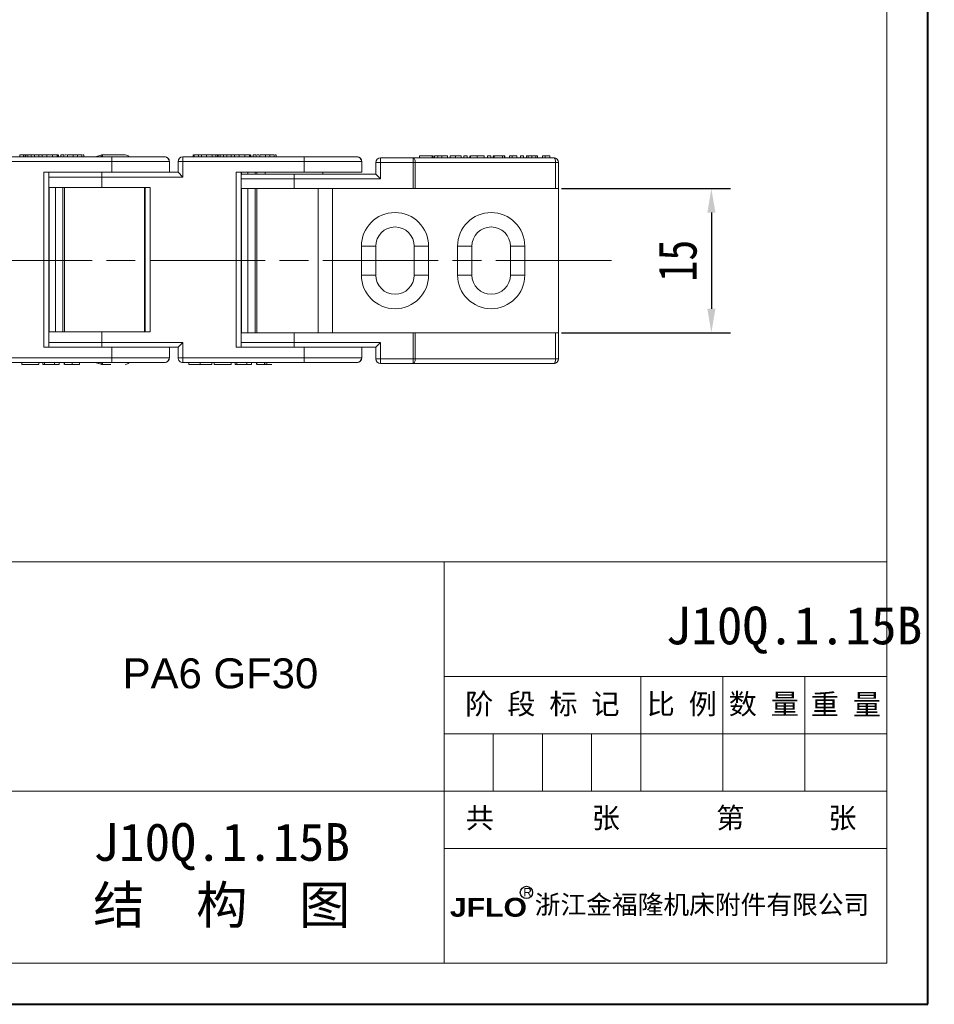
# Model space of a CAD drawing. Header units: millimetres. Extents: x 3186 to 3545, y -371 to -118.
# Tile 11 of 27: x 3450 to 3545, y -371 to -269. Entities that reach past the tile are written whole.
import ezdxf

# ---------------------------------------------------------------- set-up
doc = ezdxf.new("R2010")
doc.units = ezdxf.units.MM
for name, pattern in [('ACAD_ISO08W100', [36, 24, -3, 6, -3]), ('CENTER', [0.6, 0.375, -0.075, 0.075, -0.075]), ('CENTER2', [28.575, 19.05, -3.175, 3.175, -3.175])]:
    doc.linetypes.add(name, pattern=pattern)
for name, color, linetype, lineweight in [('中心线', 1, 'CENTER', 25), ('标注', 1, 'Continuous', 13), ('标注线', 7, 'Continuous', 15)]:
    doc.layers.add(name, color=color, linetype=linetype, lineweight=lineweight)
doc.styles.get("Standard").update_dxf_attribs({"font": '仿宋_GB2312.ttf', "width": 0.8})
doc.styles.add('样式 6', font='仿宋_GB2312.ttf')
doc.dimstyles.new('副本ISO-10', dxfattribs={"dimtxt": 4, "dimasz": 2.5, "dimexe": 2, "dimexo": 0.625, "dimgap": 1.5, "dimtad": 1, "dimdsep": 46, "dimtxsty": 'Standard', "dimcen": 2.5, "dimadec": 0, "dimazin": 0, "dimtfac": 1, "dimtmove": 0, "dimatfit": 3, "dimfxl": 0, "dimarcsym": 0})

# ---------------------------------------------------------------- blocks, each defined once
blk = doc.blocks.new('*D150')
at = {"color": 0, "lineweight": -2}
for p, q in [((3506.07, -286.39), (3523.64, -286.39)), ((3521.64, -288.89), (3521.64, -298.89)), ((3506.07, -301.39), (3523.64, -301.39))]:
    blk.add_line(p, q, dxfattribs=at)
at = {"color": 0, "lineweight": 9}
for points in [[(3521.22, -288.89), (3522.06, -288.89), (3521.64, -286.39)], [(3521.22, -298.89), (3522.06, -298.89), (3521.64, -301.39)]]:
    blk.add_solid(points, dxfattribs=at)
at = {"layer": 'Defpoints', "color": 0, "lineweight": 9}
for p in [(3505.44, -286.39), (3505.44, -301.39), (3521.64, -301.39)]:
    blk.add_point(p, dxfattribs=at)
at = {"color": 0, "lineweight": 9, "insert": (3518.14, -293.89), "char_height": 4, "attachment_point": 5, "rotation": 90}
blk.add_mtext('15', dxfattribs=at)

msp = doc.modelspace()

# ---------------------------------------------------------------- linework, layer by layer
at = {"color": 7, "lineweight": 40}
for p, q in [((3544.149, -371.251), (3544.149, -117.993)), ((3186.007, -371.251), (3544.149, -371.251))]:
    msp.add_line(p, q, dxfattribs=at)
at = {"color": 7, "lineweight": 13}
for p, q in [((3539.886, -366.987), (3539.886, -122.257)), ((3348.864, -325.204), (3539.886, -325.204)), ((3386.396, -366.987), (3539.886, -366.987))]:
    msp.add_line(p, q, dxfattribs=at)
at = {"color": 7, "linetype": 'Continuous', "lineweight": 15}
for p, q in [((3446.679, -283.087), (3459.3, -283.087)), ((3446.679, -283.587), (3459.3, -283.587)), ((3449.719, -283.087), (3449.719, -282.887)), ((3450.122, -283.087), (3450.122, -282.887)), ((3450.298, -283.087), (3450.298, -282.887)), ((3450.364, -282.887), (3450.335, -282.887)), ((3450.364, -282.887), (3450.364, -283.087)), ((3450.366, -282.887), (3450.364, -282.887)), ((3450.366, -283.087), (3450.366, -282.887)), ((3450.578, -282.887), (3450.366, -282.887)), ((3450.578, -283.087), (3450.578, -282.887)), ((3450.911, -282.887), (3450.578, -282.887)), ((3450.911, -282.887), (3450.911, -283.087)), ((3450.912, -282.887), (3450.911, -282.887)), ((3450.912, -283.087), (3450.912, -282.887)), ((3451.255, -282.887), (3450.912, -282.887)), ((3451.273, -283.087), (3451.273, -282.887)), ((3451.706, -283.087), (3451.706, -282.887)), ((3451.706, -282.887), (3452.039, -282.887)), ((3452.039, -283.087), (3452.039, -282.887)), ((3452.044, -282.887), (3452.039, -282.887)), ((3452.044, -282.887), (3452.044, -283.087)), ((3452.517, -282.887), (3452.044, -282.887)), ((3452.554, -283.087), (3452.554, -282.887)), ((3453.131, -282.887), (3453.131, -283.087)), ((3453.606, -283.087), (3453.606, -282.887)), ((3453.733, -283.087), (3453.733, -282.887)), ((3453.761, -282.887), (3453.755, -282.887)), ((3453.761, -282.887), (3453.761, -283.087)), ((3453.762, -282.887), (3453.761, -282.887)), ((3453.762, -283.087), (3453.762, -282.887)), ((3453.988, -283.087), (3453.988, -282.887)), ((3454.321, -282.887), (3453.988, -282.887)), ((3454.321, -282.887), (3454.321, -283.087)), ((3454.322, -282.887), (3454.321, -282.887)), ((3454.322, -283.087), (3454.322, -282.887)), ((3454.68, -282.887), (3454.68, -283.087)), ((3454.68, -282.887), (3455.285, -282.887)), ((3455.285, -283.087), (3455.285, -282.887)), ((3455.717, -283.087), (3455.717, -282.887)), ((3456.169, -283.087), (3456.169, -282.887)), ((3456.392, -283.087), (3456.392, -282.887)), ((3458.165, -282.916), (3457.617, -283.087)), ((3459.3, -283.087), (3459.3, -283.587)), ((3459.3, -283.587), (3459.3, -284.687)), ((3465.278, -283.587), (3459.3, -283.587)), ((3465.278, -284.687), (3465.278, -283.587)), ((3465.278, -283.587), (3465.285, -283.587)), ((3465.285, -283.587), (3465.285, -284.687)), ((3466.679, -283.587), (3466.179, -283.587)), ((3466.179, -283.587), (3466.179, -284.687)), ((3466.679, -283.087), (3466.679, -283.587)), ((3466.679, -283.087), (3479.3, -283.087)), ((3466.679, -285.187), (3466.679, -283.587)), ((3466.679, -283.587), (3479.3, -283.587)), ((3467.769, -283.087), (3467.769, -282.887)), ((3467.788, -282.887), (3467.769, -282.887)), ((3467.862, -283.087), (3467.862, -282.887)), ((3468.296, -283.087), (3468.296, -282.887)), ((3468.296, -282.887), (3468.629, -282.887)), ((3468.629, -283.087), (3468.629, -282.887)), ((3468.634, -282.887), (3468.629, -282.887)), ((3468.634, -282.887), (3468.634, -283.087)), ((3469.144, -283.087), (3469.144, -282.887)), ((3469.719, -283.087), (3469.719, -282.887)), ((3470.122, -283.087), (3470.122, -282.887)), ((3470.298, -283.087), (3470.298, -282.887)), ((3470.364, -282.887), (3470.335, -282.887)), ((3470.364, -282.887), (3470.364, -283.087)), ((3470.366, -282.887), (3470.364, -282.887)), ((3470.366, -283.087), (3470.366, -282.887)), ((3470.578, -282.887), (3470.366, -282.887)), ((3470.578, -283.087), (3470.578, -282.887)), ((3470.911, -282.887), (3470.578, -282.887)), ((3470.911, -282.887), (3470.911, -283.087)), ((3470.912, -282.887), (3470.911, -282.887)), ((3470.912, -283.087), (3470.912, -282.887)), ((3471.255, -282.887), (3470.912, -282.887)), ((3471.273, -283.087), (3471.273, -282.887)), ((3471.706, -283.087), (3471.706, -282.887)), ((3471.706, -282.887), (3472.039, -282.887)), ((3472.039, -283.087), (3472.039, -282.887)), ((3472.044, -282.887), (3472.039, -282.887)), ((3472.044, -282.887), (3472.044, -283.087)), ((3472.517, -282.887), (3472.044, -282.887)), ((3472.554, -283.087), (3472.554, -282.887)), ((3473.131, -282.887), (3473.131, -283.087)), ((3473.606, -283.087), (3473.606, -282.887)), ((3473.733, -283.087), (3473.733, -282.887)), ((3473.761, -282.887), (3473.755, -282.887)), ((3473.761, -282.887), (3473.761, -283.087)), ((3473.762, -282.887), (3473.761, -282.887)), ((3473.762, -283.087), (3473.762, -282.887)), ((3473.988, -283.087), (3473.988, -282.887)), ((3474.321, -282.887), (3473.988, -282.887)), ((3474.321, -282.887), (3474.321, -283.087)), ((3474.322, -282.887), (3474.321, -282.887)), ((3474.322, -283.087), (3474.322, -282.887)), ((3474.68, -282.887), (3474.68, -283.087)), ((3474.68, -282.887), (3475.285, -282.887)), ((3475.285, -283.087), (3475.285, -282.887)), ((3475.717, -283.087), (3475.717, -282.887)), ((3476.169, -283.087), (3476.169, -282.887)), ((3476.392, -283.087), (3476.392, -282.887)), ((3479.3, -283.087), (3479.3, -283.587)), ((3479.3, -283.587), (3479.3, -284.687)), ((3485.278, -283.587), (3479.3, -283.587)), ((3485.278, -284.687), (3485.278, -283.587)), ((3485.278, -283.587), (3485.285, -283.587)), ((3485.285, -283.587), (3485.285, -284.687)), ((3486.743, -283.687), (3486.743, -284.887)), ((3487.243, -283.687), (3486.743, -283.687)), ((3487.243, -283.187), (3490.639, -283.187)), ((3487.243, -283.187), (3487.243, -283.687)), ((3487.243, -285.387), (3487.243, -283.687)), ((3487.243, -283.687), (3490.639, -283.687)), ((3490.639, -283.687), (3490.639, -283.187)), ((3490.639, -283.187), (3505.243, -283.187)), ((3490.639, -283.687), (3490.639, -286.387)), ((3490.838, -283.687), (3490.639, -283.687)), ((3490.838, -286.387), (3490.838, -283.687)), ((3490.838, -283.687), (3505.442, -283.687)), ((3491.274, -283.187), (3491.274, -282.987)), ((3491.3, -282.987), (3491.274, -282.987)), ((3491.3, -283.187), (3491.3, -282.987)), ((3492.607, -282.987), (3491.3, -282.987)), ((3492.607, -283.187), (3492.607, -282.987)), ((3492.71, -282.987), (3492.607, -282.987)), ((3492.71, -283.187), (3492.71, -282.987)), ((3492.838, -283.187), (3492.838, -282.987)), ((3493.196, -283.187), (3493.196, -282.987)), ((3493.622, -283.187), (3493.622, -282.987)), ((3493.622, -282.987), (3494.197, -282.987)), ((3494.197, -283.187), (3494.197, -282.987)), ((3494.479, -283.187), (3494.479, -282.987)), ((3495.03, -283.187), (3495.03, -282.987)), ((3495.607, -283.187), (3495.607, -282.987)), ((3495.633, -283.187), (3495.633, -282.987)), ((3496.248, -282.987), (3495.915, -282.987)), ((3495.915, -283.187), (3495.915, -282.987)), ((3496.248, -283.187), (3496.248, -282.987)), ((3496.531, -283.187), (3496.531, -282.987)), ((3496.607, -283.187), (3496.607, -282.987)), ((3497.303, -283.187), (3497.303, -282.987)), ((3497.303, -282.987), (3498.018, -282.987)), ((3498.018, -283.187), (3498.018, -282.987)), ((3498.71, -282.987), (3498.377, -282.987)), ((3498.377, -283.187), (3498.377, -282.987)), ((3498.71, -283.187), (3498.71, -282.987)), ((3498.966, -283.187), (3498.966, -282.987)), ((3499.043, -283.187), (3499.043, -282.987)), ((3499.915, -282.987), (3499.043, -282.987)), ((3499.915, -283.187), (3499.915, -282.987)), ((3500.12, -282.987), (3499.915, -282.987)), ((3500.12, -283.187), (3500.12, -282.987)), ((3500.146, -282.987), (3500.12, -282.987)), ((3500.146, -283.187), (3500.146, -282.987)), ((3500.659, -282.987), (3500.659, -283.187)), ((3500.659, -282.987), (3500.931, -282.987)), ((3500.931, -283.187), (3500.931, -282.987)), ((3501.428, -283.187), (3501.428, -282.987)), ((3501.787, -283.187), (3501.787, -282.987)), ((3502.12, -282.987), (3501.787, -282.987)), ((3502.12, -283.187), (3502.12, -282.987)), ((3502.402, -283.187), (3502.402, -282.987)), ((3502.576, -283.187), (3502.576, -282.987)), ((3502.979, -283.187), (3502.979, -282.987)), ((3503.381, -282.987), (3503.381, -283.187)), ((3503.556, -283.187), (3503.556, -282.987)), ((3504.069, -282.987), (3504.069, -283.187)), ((3504.069, -282.987), (3504.341, -282.987)), ((3504.341, -283.187), (3504.341, -282.987)), ((3504.838, -283.187), (3504.838, -282.987)), ((3505.442, -283.687), (3505.442, -286.387)), ((3505.743, -283.687), (3505.442, -283.687)), ((3505.743, -286.387), (3505.743, -283.687)), ((3452.241, -284.687), (3459.3, -284.687)), ((3452.241, -284.687), (3452.241, -302.887)), ((3452.741, -302.887), (3452.741, -284.687)), ((3458.243, -285.187), (3458.243, -284.687)), ((3459.3, -284.687), (3461.704, -284.687)), ((3466.179, -284.687), (3461.704, -284.687)), ((3466.679, -285.187), (3466.179, -284.687)), ((3472.241, -284.687), (3479.3, -284.687)), ((3472.241, -284.687), (3472.241, -302.887)), ((3472.741, -302.887), (3472.741, -284.687)), ((3472.786, -284.687), (3472.786, -284.887)), ((3473.443, -284.887), (3473.443, -284.687)), ((3474.191, -284.687), (3474.191, -284.887)), ((3474.364, -284.887), (3474.364, -284.687)), ((3475.243, -284.687), (3475.243, -284.887)), ((3479.3, -284.687), (3485.278, -284.687)), ((3481.243, -284.887), (3481.243, -284.687)), ((3485.278, -284.687), (3485.285, -284.687)), ((3458.243, -285.187), (3452.741, -285.187)), ((3458.243, -286.287), (3458.243, -285.187)), ((3458.243, -285.187), (3466.679, -285.187)), ((3478.243, -285.387), (3472.741, -285.387)), ((3473.557, -284.887), (3472.786, -284.887)), ((3478.243, -284.887), (3478.243, -285.387)), ((3486.743, -284.887), (3478.243, -284.887)), ((3478.243, -286.387), (3478.243, -285.387)), ((3478.243, -285.387), (3487.243, -285.387)), ((3486.743, -284.887), (3487.243, -285.387)), ((3458.243, -286.287), (3452.786, -286.287)), ((3452.786, -286.287), (3452.786, -301.287)), ((3453.443, -301.287), (3453.443, -286.287)), ((3454.191, -286.287), (3454.191, -301.287)), ((3454.364, -301.287), (3454.364, -286.287)), ((3463.281, -286.287), (3458.243, -286.287)), ((3462.687, -286.287), (3462.687, -301.287)), ((3462.781, -286.287), (3462.781, -301.287)), ((3463.281, -301.287), (3463.281, -286.287)), ((3472.786, -286.387), (3478.243, -286.387)), ((3472.786, -286.387), (3472.786, -301.387)), ((3473.443, -301.387), (3473.443, -286.387)), ((3474.191, -286.387), (3474.191, -301.387)), ((3474.364, -301.387), (3474.364, -286.387)), ((3478.243, -286.387), (3490.639, -286.387)), ((3480.743, -286.387), (3480.743, -301.387)), ((3482.243, -301.387), (3482.243, -286.387)), ((3490.639, -286.387), (3490.838, -286.387)), ((3490.838, -286.387), (3505.442, -286.387)), ((3505.442, -286.387), (3505.743, -286.387)), ((3505.743, -301.387), (3505.743, -286.387)), ((3485.243, -292.387), (3485.243, -295.387)), ((3485.243, -292.387), (3486.743, -292.387)), ((3486.743, -295.387), (3486.743, -292.387)), ((3490.743, -292.387), (3490.743, -295.387)), ((3490.743, -292.387), (3492.243, -292.387)), ((3492.243, -295.387), (3492.243, -292.387)), ((3495.243, -292.387), (3495.243, -295.387)), ((3495.243, -292.387), (3496.743, -292.387)), ((3496.743, -295.387), (3496.743, -292.387)), ((3500.743, -292.387), (3500.743, -295.387)), ((3500.743, -292.387), (3502.243, -292.387)), ((3502.243, -295.387), (3502.243, -292.387)), ((3486.743, -295.387), (3485.243, -295.387)), ((3490.743, -295.387), (3492.243, -295.387)), ((3496.743, -295.387), (3495.243, -295.387)), ((3500.743, -295.387), (3502.243, -295.387)), ((3452.786, -301.287), (3458.243, -301.287)), ((3458.243, -302.387), (3458.243, -301.287)), ((3458.243, -301.287), (3463.281, -301.287)), ((3478.243, -301.387), (3472.786, -301.387)), ((3478.243, -302.387), (3478.243, -301.387)), ((3490.639, -301.387), (3478.243, -301.387)), ((3490.639, -301.387), (3490.639, -304.087)), ((3490.838, -301.387), (3490.639, -301.387)), ((3490.838, -304.087), (3490.838, -301.387)), ((3505.442, -301.387), (3490.838, -301.387)), ((3505.442, -301.387), (3505.442, -304.087)), ((3505.743, -301.387), (3505.442, -301.387)), ((3505.743, -304.087), (3505.743, -301.387)), ((3459.3, -302.887), (3452.241, -302.887)), ((3452.741, -302.387), (3458.243, -302.387)), ((3466.679, -302.387), (3458.243, -302.387)), ((3458.243, -302.387), (3458.243, -302.887)), ((3459.3, -302.887), (3459.3, -303.987)), ((3461.704, -302.887), (3459.3, -302.887)), ((3461.704, -302.887), (3466.179, -302.887)), ((3465.278, -303.987), (3465.278, -302.887)), ((3465.285, -302.887), (3465.285, -303.987)), ((3466.179, -302.887), (3466.679, -302.387)), ((3466.179, -302.887), (3466.179, -303.987)), ((3466.679, -303.987), (3466.679, -302.387)), ((3479.3, -302.887), (3472.241, -302.887)), ((3472.741, -302.387), (3478.243, -302.387)), ((3478.243, -302.887), (3478.243, -302.387)), ((3487.243, -302.387), (3478.243, -302.387)), ((3479.3, -302.887), (3479.3, -303.987)), ((3481.709, -302.887), (3479.3, -302.887)), ((3481.709, -302.887), (3486.743, -302.887)), ((3485.278, -303.987), (3485.278, -302.887)), ((3485.285, -302.887), (3485.285, -303.987)), ((3486.743, -302.887), (3487.243, -302.387)), ((3486.743, -302.887), (3486.743, -304.087)), ((3487.243, -304.087), (3487.243, -302.387)), ((3459.3, -303.987), (3446.679, -303.987)), ((3459.3, -304.487), (3459.3, -303.987)), ((3459.3, -303.987), (3465.278, -303.987)), ((3465.285, -303.987), (3465.278, -303.987)), ((3466.179, -303.987), (3466.679, -303.987)), ((3479.3, -303.987), (3466.679, -303.987)), ((3466.679, -303.987), (3466.679, -304.487)), ((3479.3, -304.487), (3479.3, -303.987)), ((3479.3, -303.987), (3485.278, -303.987)), ((3485.285, -303.987), (3485.278, -303.987)), ((3486.743, -304.087), (3487.243, -304.087)), ((3490.639, -304.087), (3487.243, -304.087)), ((3487.243, -304.087), (3487.243, -304.587)), ((3490.639, -304.087), (3490.838, -304.087)), ((3490.639, -304.587), (3490.639, -304.087)), ((3505.442, -304.087), (3490.838, -304.087)), ((3505.442, -304.087), (3505.743, -304.087)), ((3459.3, -304.487), (3446.679, -304.487)), ((3449.946, -304.687), (3449.946, -304.487)), ((3449.946, -304.687), (3451.708, -304.687)), ((3451.708, -304.487), (3451.708, -304.687)), ((3451.708, -304.687), (3451.714, -304.687)), ((3451.714, -304.487), (3451.714, -304.687)), ((3452.13, -304.487), (3452.13, -304.687)), ((3452.13, -304.687), (3452.288, -304.687)), ((3452.288, -304.487), (3452.288, -304.687)), ((3452.288, -304.687), (3453.343, -304.687)), ((3453.343, -304.687), (3453.343, -304.487)), ((3453.343, -304.687), (3453.824, -304.687)), ((3453.824, -304.487), (3453.824, -304.687)), ((3453.824, -304.687), (3453.83, -304.687)), ((3453.83, -304.487), (3453.83, -304.687)), ((3454.339, -304.487), (3454.339, -304.687)), ((3454.392, -304.487), (3454.392, -304.687)), ((3455.167, -304.487), (3455.167, -304.687)), ((3455.941, -304.487), (3455.941, -304.687)), ((3457.577, -304.487), (3458.16, -304.665)), ((3457.628, -304.487), (3458.165, -304.658)), ((3479.3, -304.487), (3466.679, -304.487)), ((3467.32, -304.487), (3467.32, -304.687)), ((3468.5, -304.687), (3468.5, -304.487)), ((3469.692, -304.487), (3469.692, -304.687)), ((3469.946, -304.687), (3469.946, -304.487)), ((3469.946, -304.687), (3471.708, -304.687)), ((3471.708, -304.487), (3471.708, -304.687)), ((3471.708, -304.687), (3471.714, -304.687)), ((3471.714, -304.487), (3471.714, -304.687)), ((3472.13, -304.487), (3472.13, -304.687)), ((3472.13, -304.687), (3472.288, -304.687)), ((3472.288, -304.487), (3472.288, -304.687)), ((3472.288, -304.687), (3473.343, -304.687)), ((3473.343, -304.687), (3473.343, -304.487)), ((3473.343, -304.687), (3473.824, -304.687)), ((3473.824, -304.487), (3473.824, -304.687)), ((3473.824, -304.687), (3473.83, -304.687)), ((3473.83, -304.487), (3473.83, -304.687)), ((3474.339, -304.487), (3474.339, -304.687)), ((3474.392, -304.487), (3474.392, -304.687)), ((3475.167, -304.487), (3475.167, -304.687)), ((3487.243, -304.587), (3490.639, -304.587)), ((3490.639, -304.587), (3505.243, -304.587))]:
    msp.add_line(p, q, dxfattribs=at)
at = {"color": 7, "lineweight": 15}
for p, q in [((3493.839, -366.987), (3493.839, -325.204)), ((3493.839, -337.142), (3539.886, -337.142)), ((3514.304, -349.08), (3514.304, -337.142)), ((3522.831, -349.08), (3522.831, -337.142)), ((3531.359, -349.08), (3531.359, -337.142)), ((3493.839, -343.111), (3539.886, -343.111)), ((3498.955, -349.08), (3498.955, -343.111)), ((3504.072, -349.08), (3504.072, -343.111)), ((3509.188, -349.08), (3509.188, -343.111)), ((3386.396, -349.08), (3487.87, -349.08)), ((3487.87, -349.08), (3539.886, -349.08)), ((3493.839, -355.049), (3539.886, -355.049))]:
    msp.add_line(p, q, dxfattribs=at)
at = {"color": 7, "linetype": 'Continuous', "lineweight": 15, "flags": 128}
for points in [[(3490.639, -283.187), (3490.678, -283.197), (3490.715, -283.225), (3490.75, -283.271), (3490.78, -283.333), (3490.804, -283.409), (3490.823, -283.496), (3490.834, -283.589), (3490.838, -283.687)], [(3505.442, -283.687), (3505.438, -283.589), (3505.427, -283.496), (3505.408, -283.409), (3505.383, -283.333), (3505.353, -283.271), (3505.319, -283.225), (3505.282, -283.197), (3505.243, -283.187)], [(3490.838, -304.087), (3490.834, -304.184), (3490.823, -304.278), (3490.804, -304.365), (3490.78, -304.44), (3490.75, -304.503), (3490.715, -304.549), (3490.678, -304.577), (3490.639, -304.587)], [(3505.243, -304.587), (3505.282, -304.577), (3505.319, -304.549), (3505.353, -304.503), (3505.383, -304.44), (3505.408, -304.365), (3505.427, -304.278), (3505.438, -304.184), (3505.442, -304.087)]]:
    msp.add_lwpolyline(points, dxfattribs=at)
at = {"color": 7, "linetype": 'Continuous', "lineweight": 15}
for centre, radius, start, end in [((3458.306, -283.387), 0.5, 90, 106.97918), ((3456.749, -283.068), 1.568, 359.30016, 6.62322), ((3460.693, -283.387), 0.5, 37.71782, 90), ((3464.778, -283.587), 0.5, 359.99993, 89.99993), ((3466.679, -283.587), 0.5, 90.00007, 180.00007), ((3484.778, -283.587), 0.5, 359.99993, 89.99993), ((3487.243, -283.687), 0.5, 90, 180), ((3505.243, -283.687), 0.5, 0, 90), ((3488.743, -292.387), 3.5, 0, 180), ((3498.743, -292.387), 3.5, 0, 180), ((3488.743, -292.387), 2, 0, 180), ((3498.743, -292.387), 2, 0, 180), ((3488.743, -295.387), 3.5, 180, 0), ((3488.743, -295.387), 2, 180, 0), ((3498.743, -295.387), 3.5, 180, 0), ((3498.743, -295.387), 2, 180, 0), ((3464.778, -303.987), 0.5, 270.00007, 0.00007), ((3466.679, -303.987), 0.5, 179.99993, 269.99993), ((3484.778, -303.987), 0.5, 270.00007, 0.00007), ((3487.243, -304.087), 0.5, 180, 270), ((3505.243, -304.087), 0.5, 270, 0), ((3458.306, -304.187), 0.5, 253.01303, 270), ((3456.979, -304.518), 1.338, 352.74605, 1.33057), ((3460.693, -304.187), 0.5, 270, 322.46944), ((3475.443, -304.387), 0.2, 210, 270)]:
    msp.add_arc(centre, radius, start, end, dxfattribs=at)
for points, knots in [([(3450.122, -282.887), (3450.078, -282.887), (3449.995, -282.887), (3449.841, -282.887), (3449.751, -282.887), (3449.719, -282.887)], [0, 0, 0, 0, 0.4199423, 0.7932535, 1, 1, 1, 1]), ([(3450.298, -282.887), (3450.293, -282.887), (3450.286, -282.887), (3450.229, -282.887), (3450.158, -282.887), (3450.122, -282.887)], [0, 0, 0, 0, 0.4780772, 0.7337156, 1, 1, 1, 1]), ([(3451.273, -282.887), (3451.333, -282.887), (3451.445, -282.887), (3451.591, -282.887), (3451.67, -282.887), (3451.709, -282.887)], [0, 0, 0, 0, 0.3661653, 0.6795838, 1, 1, 1, 1]), ([(3453.131, -282.887), (3453.063, -282.887), (3452.939, -282.887), (3452.781, -282.887), (3452.664, -282.887), (3452.583, -282.887), (3452.563, -282.887), (3452.554, -282.887)], [0, 0, 0, 0, 0.2199028, 0.4014828, 0.5824839, 0.7909294, 1, 1, 1, 1]), ([(3453.606, -282.887), (3453.565, -282.887), (3453.486, -282.887), (3453.314, -282.887), (3453.193, -282.887), (3453.131, -282.887)], [0, 0, 0, 0, 0.3583231, 0.6693162, 1, 1, 1, 1]), ([(3453.733, -282.887), (3453.731, -282.887), (3453.726, -282.887), (3453.687, -282.887), (3453.637, -282.887), (3453.606, -282.887)], [0, 0, 0, 0, 0.32932438, 0.59468583, 1, 1, 1, 1]), ([(3454.6, -282.887), (3454.544, -282.887), (3454.467, -282.887), (3454.417, -282.887), (3454.403, -282.887)], [0, 0, 0, 0, 0.7237441, 1, 1, 1, 1]), ([(3455.285, -282.887), (3455.357, -282.887), (3455.465, -282.887), (3455.609, -282.887), (3455.681, -282.887), (3455.717, -282.887)], [0, 0, 0, 0, 0.4997657, 0.7497691, 1, 1, 1, 1]), ([(3455.717, -282.887), (3455.785, -282.887), (3455.912, -282.887), (3456.059, -282.887), (3456.149, -282.887), (3456.162, -282.887), (3456.169, -282.887)], [0, 0, 0, 0, 0.2564275, 0.4874347, 0.7434397, 1, 1, 1, 1]), ([(3456.392, -282.887), (3456.391, -282.887), (3456.39, -282.887), (3456.315, -282.887), (3456.295, -282.887)], [0, 0, 0, 0, 0.7367053, 1, 1, 1, 1]), ([(3458.225, -283.087), (3458.22, -283.073), (3458.207, -283.032), (3458.191, -282.984), (3458.169, -282.923), (3458.164, -282.914), (3458.16, -282.909)], [0, 0, 0, 0, 0.1146428, 0.3494662, 0.5749192, 1, 1, 1, 1]), ([(3460.693, -282.887), (3460.66, -282.887), (3460.61, -282.887), (3460.314, -282.887), (3460.007, -282.887), (3459.629, -282.887), (3459.074, -282.887), (3458.608, -282.887), (3458.306, -282.887)], [0, 0, 0, 0, 0.2398292, 0.3699835, 0.4999999, 0.6301543, 0.7601708, 1, 1, 1, 1]), ([(3467.862, -282.887), (3467.923, -282.887), (3468.035, -282.887), (3468.181, -282.887), (3468.259, -282.887), (3468.299, -282.887)], [0, 0, 0, 0, 0.3661653, 0.6795838, 1, 1, 1, 1]), ([(3469.317, -282.887), (3469.289, -282.887), (3469.229, -282.887), (3469.058, -282.887), (3468.862, -282.887), (3468.731, -282.887), (3468.678, -282.887)], [0, 0, 0, 0, 0.2407578, 0.5327501, 0.8095311, 1, 1, 1, 1]), ([(3469.719, -282.887), (3469.651, -282.887), (3469.52, -282.887), (3469.366, -282.887), (3469.24, -282.887), (3469.155, -282.887), (3469.148, -282.887), (3469.144, -282.887)], [0, 0, 0, 0, 0.1547116, 0.2955468, 0.4207614, 0.6305136, 1, 1, 1, 1]), ([(3470.122, -282.887), (3470.078, -282.887), (3469.995, -282.887), (3469.841, -282.887), (3469.751, -282.887), (3469.719, -282.887)], [0, 0, 0, 0, 0.4199423, 0.7932535, 1, 1, 1, 1]), ([(3470.298, -282.887), (3470.293, -282.887), (3470.286, -282.887), (3470.229, -282.887), (3470.158, -282.887), (3470.122, -282.887)], [0, 0, 0, 0, 0.4780772, 0.7337156, 1, 1, 1, 1]), ([(3471.273, -282.887), (3471.333, -282.887), (3471.445, -282.887), (3471.591, -282.887), (3471.67, -282.887), (3471.709, -282.887)], [0, 0, 0, 0, 0.3661653, 0.6795838, 1, 1, 1, 1]), ([(3473.131, -282.887), (3473.063, -282.887), (3472.939, -282.887), (3472.781, -282.887), (3472.664, -282.887), (3472.583, -282.887), (3472.563, -282.887), (3472.554, -282.887)], [0, 0, 0, 0, 0.2199028, 0.4014828, 0.5824839, 0.7909294, 1, 1, 1, 1]), ([(3473.606, -282.887), (3473.565, -282.887), (3473.486, -282.887), (3473.314, -282.887), (3473.193, -282.887), (3473.131, -282.887)], [0, 0, 0, 0, 0.3583231, 0.6693162, 1, 1, 1, 1]), ([(3473.733, -282.887), (3473.731, -282.887), (3473.726, -282.887), (3473.687, -282.887), (3473.637, -282.887), (3473.606, -282.887)], [0, 0, 0, 0, 0.32932438, 0.59468583, 1, 1, 1, 1]), ([(3474.6, -282.887), (3474.544, -282.887), (3474.467, -282.887), (3474.417, -282.887), (3474.403, -282.887)], [0, 0, 0, 0, 0.7237441, 1, 1, 1, 1]), ([(3475.285, -282.887), (3475.357, -282.887), (3475.465, -282.887), (3475.609, -282.887), (3475.681, -282.887), (3475.717, -282.887)], [0, 0, 0, 0, 0.4997657, 0.7497691, 1, 1, 1, 1]), ([(3475.717, -282.887), (3475.785, -282.887), (3475.912, -282.887), (3476.059, -282.887), (3476.149, -282.887), (3476.162, -282.887), (3476.169, -282.887)], [0, 0, 0, 0, 0.2564275, 0.4874347, 0.7434397, 1, 1, 1, 1]), ([(3476.392, -282.887), (3476.391, -282.887), (3476.39, -282.887), (3476.315, -282.887), (3476.295, -282.887)], [0, 0, 0, 0, 0.7367053, 1, 1, 1, 1]), ([(3492.838, -282.987), (3492.844, -282.987), (3492.853, -282.987), (3492.957, -282.987), (3493.075, -282.987), (3493.166, -282.987), (3493.196, -282.987)], [0, 0, 0, 0, 0.3571071, 0.6116197, 0.8668315, 1, 1, 1, 1]), ([(3493.196, -282.987), (3493.248, -282.987), (3493.343, -282.987), (3493.486, -282.987), (3493.577, -282.987), (3493.622, -282.987)], [0, 0, 0, 0, 0.3639273, 0.6817261, 1, 1, 1, 1]), ([(3495.03, -282.987), (3494.962, -282.987), (3494.841, -282.987), (3494.682, -282.987), (3494.567, -282.987), (3494.491, -282.987), (3494.483, -282.987), (3494.479, -282.987)], [0, 0, 0, 0, 0.232149, 0.4170626, 0.6015873, 0.8037978, 1, 1, 1, 1]), ([(3495.607, -282.987), (3495.595, -282.987), (3495.574, -282.987), (3495.475, -282.987), (3495.342, -282.987), (3495.188, -282.987), (3495.082, -282.987), (3495.03, -282.987)], [0, 0, 0, 0, 0.29310684, 0.47559665, 0.65936022, 0.83438884, 1, 1, 1, 1]), ([(3496.607, -282.987), (3496.615, -282.987), (3496.629, -282.987), (3496.737, -282.987), (3496.878, -282.987), (3497.074, -282.987), (3497.213, -282.987), (3497.303, -282.987)], [0, 0, 0, 0, 0.2066327, 0.3972222, 0.5731313, 0.7261213, 1, 1, 1, 1]), ([(3499.004, -282.987), (3498.995, -282.987), (3498.967, -282.987), (3498.967, -282.987), (3498.966, -282.987)], [0, 0, 0, 0, 0.3349376, 1, 1, 1, 1]), ([(3500.931, -282.987), (3500.966, -282.987), (3501.048, -282.987), (3501.244, -282.987), (3501.387, -282.987), (3501.428, -282.987)], [0, 0, 0, 0, 0.3491802, 0.8133715, 1, 1, 1, 1]), ([(3502.576, -282.987), (3502.532, -282.987), (3502.446, -282.987), (3502.409, -282.987), (3502.405, -282.987), (3502.402, -282.987)], [0, 0, 0, 0, 0.3470586, 0.6704443, 1, 1, 1, 1]), ([(3502.979, -282.987), (3502.911, -282.987), (3502.792, -282.987), (3502.656, -282.987), (3502.6, -282.987), (3502.576, -282.987)], [0, 0, 0, 0, 0.4309059, 0.7540295, 1, 1, 1, 1]), ([(3503.381, -282.987), (3503.338, -282.987), (3503.255, -282.987), (3503.102, -282.987), (3503.011, -282.987), (3502.979, -282.987)], [0, 0, 0, 0, 0.4199423, 0.7932535, 1, 1, 1, 1]), ([(3503.556, -282.987), (3503.552, -282.987), (3503.545, -282.987), (3503.488, -282.987), (3503.417, -282.987), (3503.381, -282.987)], [0, 0, 0, 0, 0.4794403, 0.73440961, 1, 1, 1, 1]), ([(3504.341, -282.987), (3504.376, -282.987), (3504.458, -282.987), (3504.654, -282.987), (3504.797, -282.987), (3504.838, -282.987)], [0, 0, 0, 0, 0.3491802, 0.8133715, 1, 1, 1, 1]), ([(3478.243, -284.887), (3477.818, -284.887), (3476.962, -284.887), (3475.72, -284.887), (3474.553, -284.887), (3473.887, -284.887), (3473.557, -284.887)], [0, 0, 0, 0, 0.2478867, 0.5, 0.7521133, 1, 1, 1, 1]), ([(3454.392, -304.687), (3454.419, -304.687), (3454.479, -304.687), (3454.649, -304.687), (3454.888, -304.687), (3455.067, -304.687), (3455.167, -304.687)], [0, 0, 0, 0, 0.206451, 0.4568357, 0.6941768, 1, 1, 1, 1]), ([(3455.167, -304.687), (3455.272, -304.687), (3455.45, -304.687), (3455.677, -304.687), (3455.833, -304.687), (3455.926, -304.687), (3455.936, -304.687), (3455.941, -304.687)], [0, 0, 0, 0, 0.2421939, 0.4108319, 0.5800733, 0.7765369, 1, 1, 1, 1]), ([(3458.16, -304.665), (3458.164, -304.659), (3458.169, -304.651), (3458.191, -304.59), (3458.207, -304.542), (3458.22, -304.501), (3458.225, -304.487)], [0, 0, 0, 0, 0.4251732, 0.6505859, 0.8853583, 1, 1, 1, 1]), ([(3458.306, -304.687), (3458.623, -304.687), (3458.942, -304.687), (3459.193, -304.687), (3459.195, -304.687)], [0, 0, 0, 0, 0.9908646, 1, 1, 1, 1]), ([(3467.32, -304.687), (3467.327, -304.687), (3467.339, -304.687), (3467.492, -304.687), (3467.765, -304.687), (3468.12, -304.687), (3468.369, -304.687), (3468.5, -304.687)], [0, 0, 0, 0, 0.2045933, 0.4110543, 0.622248, 0.8009992, 1, 1, 1, 1]), ([(3468.5, -304.687), (3468.635, -304.687), (3468.906, -304.687), (3469.263, -304.687), (3469.515, -304.687), (3469.668, -304.687), (3469.684, -304.687), (3469.692, -304.687)], [0, 0, 0, 0, 0.2054331, 0.4132257, 0.595657, 0.7762325, 1, 1, 1, 1]), ([(3474.392, -304.687), (3474.419, -304.687), (3474.479, -304.687), (3474.649, -304.687), (3474.888, -304.687), (3475.067, -304.687), (3475.167, -304.687)], [0, 0, 0, 0, 0.206451, 0.4568357, 0.6941768, 1, 1, 1, 1]), ([(3475.167, -304.687), (3475.272, -304.687), (3475.45, -304.687), (3475.677, -304.687), (3475.833, -304.687), (3475.926, -304.687), (3475.936, -304.687), (3475.941, -304.687)], [0, 0, 0, 0, 0.2421939, 0.4108319, 0.5800733, 0.7765369, 1, 1, 1, 1])]:
    msp.add_open_spline(points, degree=3, knots=knots, dxfattribs=at)
for points in [[(3459.3, -283.087), (3460.016, -283.087), (3461.449, -283.087), (3463.258, -283.087), (3464.526, -283.087), (3464.694, -283.087), (3464.778, -283.087)], [(3464.785, -283.087), (3464.85, -283.094), (3464.981, -283.109), (3465.147, -283.225), (3465.262, -283.39), (3465.277, -283.521), (3465.285, -283.587)], [(3479.3, -283.087), (3480.016, -283.087), (3481.449, -283.087), (3483.258, -283.087), (3484.526, -283.087), (3484.694, -283.087), (3484.778, -283.087)], [(3484.785, -283.087), (3484.85, -283.094), (3484.981, -283.109), (3485.147, -283.225), (3485.262, -283.39), (3485.277, -283.521), (3485.285, -283.587)], [(3464.785, -304.487), (3464.85, -304.479), (3464.981, -304.464), (3465.147, -304.349), (3465.262, -304.183), (3465.277, -304.052), (3465.285, -303.987)], [(3484.785, -304.487), (3484.85, -304.479), (3484.981, -304.464), (3485.147, -304.349), (3485.262, -304.183), (3485.277, -304.052), (3485.285, -303.987)], [(3464.778, -304.487), (3464.694, -304.487), (3464.526, -304.487), (3463.258, -304.487), (3461.449, -304.487), (3460.016, -304.487), (3459.3, -304.487)], [(3484.778, -304.487), (3484.694, -304.487), (3484.526, -304.487), (3483.258, -304.487), (3481.449, -304.487), (3480.016, -304.487), (3479.3, -304.487)]]:
    msp.add_open_spline(points, degree=3, dxfattribs=at)
at = {"layer": '中心线', "linetype": 'ACAD_ISO08W100', "lineweight": 13, "ltscale": 0.5}
msp.add_line((3511.238, -293.887), (3271.518, -293.887), dxfattribs=at)
at = {"layer": '标注', "color": 7, "lineweight": 30}
msp.add_circle((3502.409, -359.615), 0.642, dxfattribs=at)

# ---------------------------------------------------------------- texts
at = {"color": 7, "insert": (3516.869, -329.881), "char_height": 3.9248, "attachment_point": 1, "style": '样式 6'}
msp.add_mtext('J10Q.1.15B', dxfattribs=at)
at = {"attachment_point": 1, "style": '样式 6'}
for s, insert, char_height in [('{\\fArial|b0|i0|c0|p32;PA6 GF30\\f楷体_GB2312|b0|i0|c134|p49;  }', (3460.423, -335.263), 3.11882), ('{\\C7;J10Q.1.15B\\P}结  构  图', (3457.363, -352.401), 3.92482)]:
    msp.add_mtext(s, dxfattribs=dict(at, insert=insert, char_height=char_height))
at = {"color": 7, "linetype": 'CENTER2', "lineweight": 18, "char_height": 2.14081, "width": 23.12701, "attachment_point": 1, "style": '样式 6'}
for s, insert in [('{\\fSimSun|b0|i0|c134|p2;  共       张}', (3493.188, -350.787)), ('{\\fSimSun|b0|i0|c134|p2;  第      张}', (3519.234, -350.787))]:
    msp.add_mtext(s, dxfattribs=dict(at, insert=insert))
at = {"layer": '标注', "color": 7, "lineweight": 9, "attachment_point": 1, "style": '样式 6'}
for s, insert, char_height, width in [('{\\fArial|b0|i0|c0|p32;R}', (3502.081, -359.152), 0.87889, 0.62715), ('{\\fArial Black|b0|i0|c0|p34;JFLO}', (3494.45, -360.177), 1.96181, 19.26526), ('{\\fSimHei|b0|i0|c134|p2;浙江金福隆机床附件有限公司}', (3503.273, -359.899), 1.96181, 36.9556)]:
    msp.add_mtext(s, dxfattribs=dict(at, insert=insert, char_height=char_height, width=width))
at = {"layer": '标注线', "color": 7, "lineweight": 18, "char_height": 2.1408, "attachment_point": 5, "style": '样式 6'}
for s, insert, width in [('阶 段 标 记', (3504.072, -340.127), 20.46525), ('比 例', (3518.568, -340.127), 8.52719), ('数 量', (3527.095, -340.127), 8.52719), ('重 量', (3535.622, -340.127), 8.52719)]:
    msp.add_mtext(s, dxfattribs=dict(at, insert=insert, width=width))

# ---------------------------------------------------------------- dimensions: what is measured, and where the dimension line sits
at = {"color": 5, "lineweight": 9}
dim = msp.add_linear_dim(base=(3521.64, -301.387), p1=(3505.442, -286.387), p2=(3505.442, -301.387), angle=90, dimstyle='副本ISO-10', dxfattribs=at)
dim.commit()
dim.dimension.update_dxf_attribs({"geometry": '*D150', "text_midpoint": (3518.14, -293.887)})

doc.saveas('drawing.dxf')
